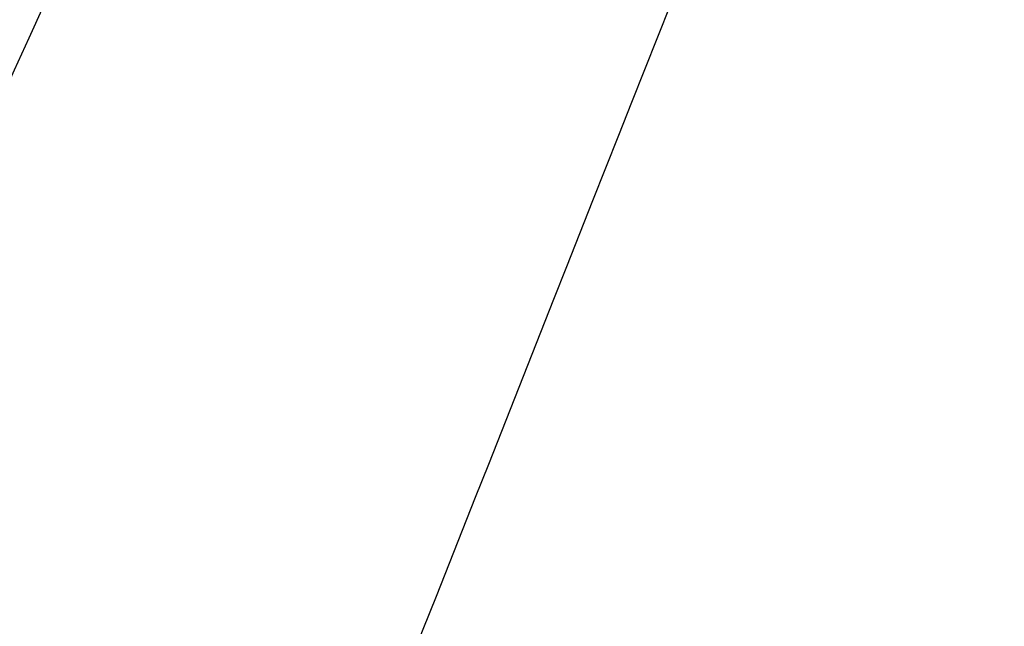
# Model space of a CAD drawing. Header units: millimetres. Extents: x 397 to 647, y -125 to 125.
# Tile 26 of 256: x 500.12 to 504.5, y -50.09 to -47.39. Entities that reach past the tile are written whole.
import ezdxf

# ---------------------------------------------------------------- set-up
doc = ezdxf.new("R2010")
doc.units = ezdxf.units.MM
doc.layers.add('Default', color=7, linetype='Continuous')

msp = doc.modelspace()

# ---------------------------------------------------------------- linework, layer by layer
at = {"layer": 'Default', "extrusion": (0, 0, -1)}
msp.add_circle((-521.7505, 0), 50, dxfattribs=at)
at = {"layer": 'Default'}
for points in [[(481.5924, -88.2952, 120), (481.5775, -88.328, 117.8526), (481.41, -88.6962, 114.6912), (481.0006, -89.5965, 110.6341), (480.4843, -90.7315, 106.6141), (479.6995, -92.457, 101.7525), (478.6555, -94.7525, 96.1204), (477.6161, -97.0378, 90.6927), (476.6841, -99.0869, 85.5232), (476.0787, -100.4181, 81.5177), (475.7377, -101.1679, 78.5734), (475.6189, -101.4291, 77.2039), (475.4691, -101.7584, 75.0611), (475.3841, -101.9453, 72.1962), (475.5798, -101.5149, 68.0388), (476.0898, -100.3937, 63.8607), (476.9222, -98.5635, 59.5882), (478.0766, -96.0254, 55.2206), (479.5367, -92.8149, 50.7886), (481.2741, -88.995, 46.3261), (483.9127, -83.1935, 40.3681), (487.7182, -74.8265, 32.9499), (492.7767, -63.7043, 24.122), (497.6962, -52.888, 15.8451), (500.8023, -46.0587, 10.4528), (502.16, -43.0735, 8)], [(486.0459, -90.1881, 120), (486.0326, -90.2217, 117.8526), (485.8837, -90.5977, 114.6912), (485.5197, -91.5173, 110.6341), (485.0607, -92.6767, 106.6141), (484.3629, -94.4392, 101.7525), (483.4347, -96.7838, 96.1204), (482.5106, -99.1182, 90.6927), (481.682, -101.2112, 85.5232), (481.1437, -102.5709, 81.5177), (480.8405, -103.3368, 78.5734), (480.7348, -103.6036, 77.2039), (480.6017, -103.9399, 75.0611), (480.5261, -104.1309, 72.1962), (480.7001, -103.6913, 68.0388), (481.1535, -102.546, 63.8607), (481.8936, -100.6766, 59.5882), (482.92, -98.084, 55.2206), (484.2182, -94.8047, 50.7886), (485.7629, -90.9029, 46.3261), (488.1089, -84.9771, 40.3681), (491.4923, -76.4306, 32.9499), (495.9899, -65.0701, 24.122), (500.3638, -54.0218, 15.8451), (503.1254, -47.0461, 10.4528), (504.3325, -43.997, 8)], [(504.1004, -95.3792, 120), (504.0938, -95.4147, 117.8526), (504.0202, -95.8124, 114.6912), (503.8403, -96.7848, 110.6341), (503.6134, -98.011, 106.6141), (503.2684, -99.8749, 101.7525), (502.8096, -102.3545, 96.1204), (502.3527, -104.8232, 90.6927), (501.9431, -107.0367, 85.5232), (501.677, -108.4747, 81.5177), (501.5271, -109.2847, 78.5734), (501.4749, -109.5668, 77.2039), (501.4091, -109.9225, 75.0611), (501.3717, -110.1245, 72.1962), (501.4578, -109.6596, 68.0388), (501.6819, -108.4484, 63.8607), (502.0478, -106.4714, 59.5882), (502.5551, -103.7296, 55.2206), (503.1969, -100.2616, 50.7886), (503.9605, -96.1352, 46.3261), (505.1202, -89.8682, 40.3681), (506.7928, -80.8299, 32.9499), (509.0161, -68.8154, 24.122), (511.1783, -57.1312, 15.8451), (512.5434, -49.754, 10.4528), (513.1402, -46.5293, 8)]]:
    msp.add_open_spline(points, degree=3, knots=[-0.156287, -0.156287, -0.156287, -0.156287, 5.391708, 8.259528, 11.127349, 16.862989, 22.598629, 28.334269, 34.06991, 39.80555, 42.67337, 45.54119, 45.54119, 52.045095, 58.549, 65.052905, 71.55681, 78.060716, 84.564621, 91.068526, 97.572431, 110.580241, 123.588051, 136.595861, 147.239569, 147.239569, 147.239569, 147.239569], dxfattribs=at)

doc.saveas('drawing.dxf')
